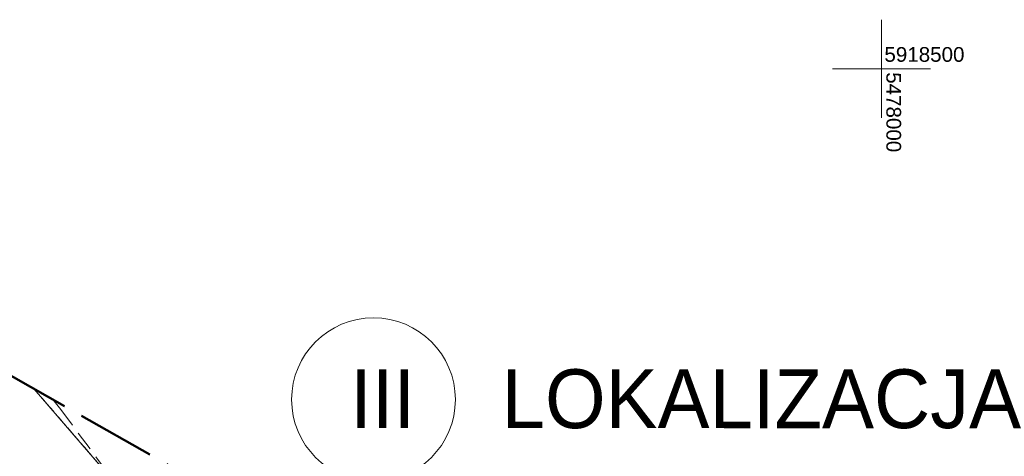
# Model space of a CAD drawing. Extents: x 5477758 to 5478339, y 5918274 to 5918502.
# Tile 42 of 43: x 5477956 to 5478006, y 5918480 to 5918502. Entities that reach past the tile are written whole.
import ezdxf
from ezdxf.enums import TextEntityAlignment as Align

# ---------------------------------------------------------------- set-up
doc = ezdxf.new("R2010")
doc.units = 0
for name, pattern in [('PRZER1-1', [2, 1, -1]), ('PRZER2-1', [3, 2, -1]), ('PRZER4-1', [5, 4, -1])]:
    doc.linetypes.add(name, pattern=pattern)
for name, color, linetype, lineweight in [('0_OPISY', 1, 'CONTINUOUS', 0), ('FrameItemsLayer$', 7, 'CONTINUOUS', 0), ('GESDZI', 7, 'CONTINUOUS', 18), ('GESUZY', 96, 'PRZER1-1', 18), ('GSSKOD', 7, 'PRZER2-1', 18)]:
    doc.layers.add(name, color=color, linetype=linetype, lineweight=lineweight)
doc.layers.add('kołnierz', color=11, linetype='CONTINUOUS', lineweight=70, plot=False)
doc.styles.add('GENERATED_STYLE_2', font='txt')
doc.styles.add('GEO-INFO', font='arial.ttf')

msp = doc.modelspace()

# ---------------------------------------------------------------- linework, layer by layer
at = {"layer": '0_OPISY', "color": 0}
msp.add_circle((5477974.131, 5918483.127), 4.168, dxfattribs=at)
at = {"layer": 'FrameItemsLayer$', "color": 7, "linetype": 'Continuous', "lineweight": 18}
for points in [[(5478000, 5918497.5), (5478000, 5918502.5)], [(5477997.5, 5918500), (5478002.5, 5918500)]]:
    msp.add_lwpolyline(points, dxfattribs=at)
at = {"layer": 'GESDZI', "color": 7, "linetype": 'Continuous', "lineweight": 18}
for points in [[(5477956.852, 5918483.668), (5477963.46, 5918476), (5477971.4, 5918463.59), (5477981.759, 5918442.93)], [(5477981.759, 5918442.93), (5477971.4, 5918463.59), (5477963.46, 5918476), (5477956.852, 5918483.668)]]:
    msp.add_lwpolyline(points, dxfattribs=at)
at = {"layer": 'GESUZY', "color": 96, "linetype": 'PRZER1-1', "lineweight": 18, "ltscale": 0.5}
for points in [[(5477956.852, 5918483.668), (5477963.46, 5918476), (5477971.4, 5918463.59), (5477981.759, 5918442.93)], [(5477981.759, 5918442.93), (5477971.4, 5918463.59), (5477963.46, 5918476), (5477956.852, 5918483.668)]]:
    msp.add_lwpolyline(points, dxfattribs=at)
at = {"layer": 'GSSKOD', "color": 7, "linetype": 'PRZER2-1', "lineweight": 18, "ltscale": 0.5}
msp.add_lwpolyline([(5477957.805, 5918483.128), (5477958.203, 5918482.622), (5477963.336, 5918475.72), (5477968.236, 5918468.933), (5477970.258, 5918465.638), (5477974.812, 5918459.035), (5477978.364, 5918453.259), (5477980.276, 5918449.561), (5477981.34, 5918447.144), (5477982.062, 5918445.034), (5477982.307, 5918443.897)], dxfattribs=at)
at = {"layer": 'kołnierz', "linetype": 'PRZER4-1', "lineweight": 50}
msp.add_lwpolyline([(5477977.309, 5918380.798), (5477954.837, 5918395.479), (5477993.178, 5918463.057), (5477934.574, 5918496.308), (5477890.354, 5918424.446), (5477901.969, 5918417.467), (5477859.483, 5918348.301), (5477882.168, 5918332.75), (5477926.647, 5918301.778)], close=True, dxfattribs=at)

# ---------------------------------------------------------------- texts
at = {"layer": '0_OPISY', "color": 0, "insert": (5477972.946, 5918484.673), "char_height": 3, "attachment_point": 1, "rotation": 359.9974, "style": 'GENERATED_STYLE_2'}
msp.add_mtext('{\\A1;III    LOKALIZACJA}', dxfattribs=at)
at = {"layer": 'FrameItemsLayer$', "color": 7, "linetype": 'Continuous', "lineweight": 0, "style": 'GEO-INFO'}
msp.add_text('5918500', height=0.75, dxfattribs=at).set_placement((5478000.147, 5918501.102, 21474836.47), align=Align.TOP_LEFT)
msp.add_text('5478000', height=0.75, rotation=270, dxfattribs=at).set_placement((5478000.997, 5918495.741, 21474836.47), align=Align.TOP_RIGHT)

doc.saveas('drawing.dxf')
